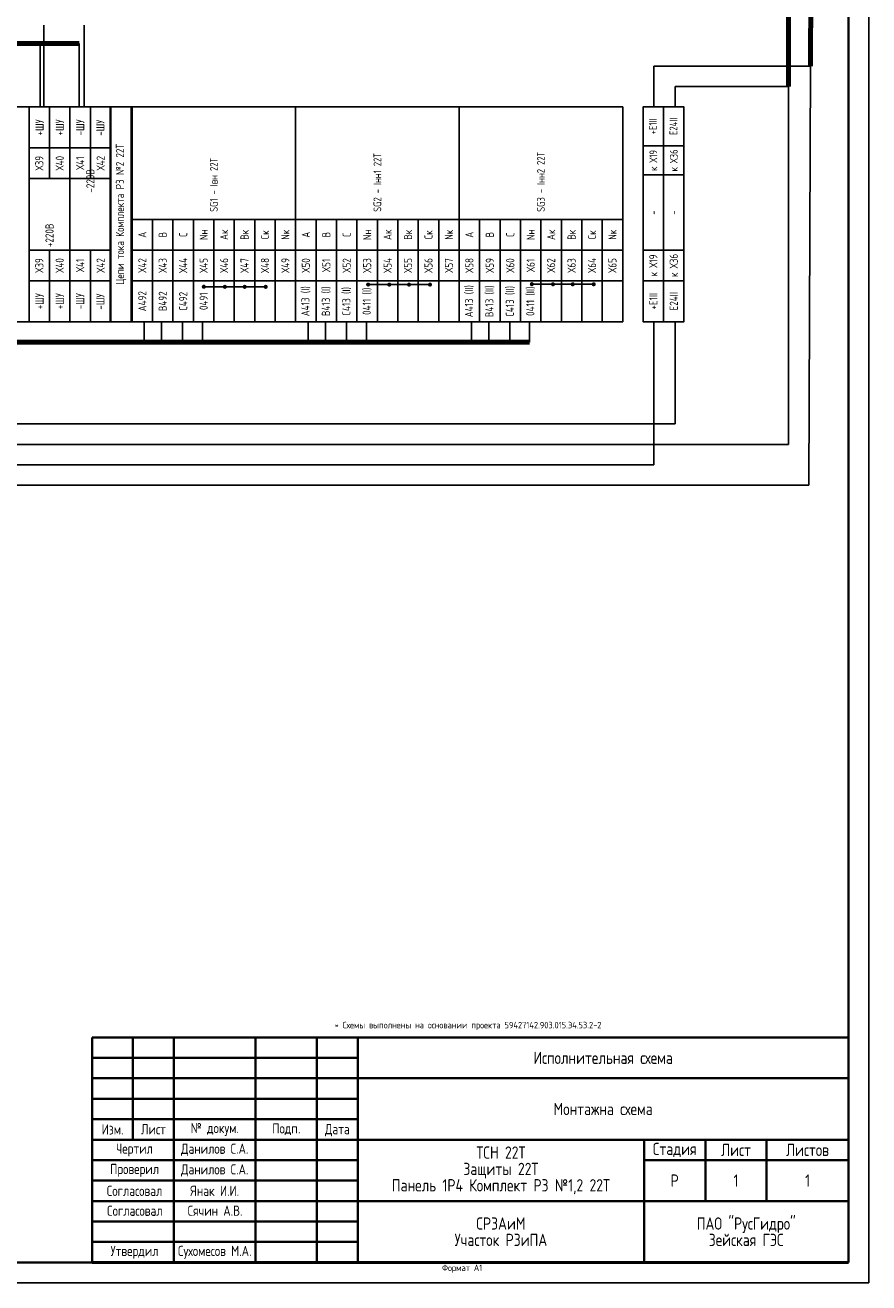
# Model space of a CAD drawing. Header units: millimetres. Extents: x 616 to 6446, y 2590 to 5711.
# Tile 48 of 50: x 5857 to 6064, y 3305 to 3613. Entities that reach past the tile are written whole.
import ezdxf

# ---------------------------------------------------------------- set-up
doc = ezdxf.new("R2010")
doc.units = ezdxf.units.MM
doc.layers.add('основная 0.5', color=7, linetype='Continuous', lineweight=50)
doc.layers.add('тонкая 0.25', color=7, linetype='Continuous', lineweight=25)
doc.styles.add('SIMPLEX', font='GOST.ttf', dxfattribs={"height": 5})

msp = doc.modelspace()

# ---------------------------------------------------------------- linework, layer by layer
at = {"lineweight": -2}
for p, q in [((6063.7, 3305.35), (6063.7, 3899.35)), ((5222.7, 3305.35), (6063.7, 3305.35))]:
    msp.add_line(p, q, dxfattribs=at)
at = {"lineweight": 40}
for p, q in [((6058.7, 3310.35), (6058.7, 3894.35)), ((5873.7, 3345.35), (5938.7, 3345.35)), ((5873.7, 3335.34), (5938.7, 3335.34)), ((5873.7, 3330.34), (5938.7, 3330.34)), ((5873.7, 3325.34), (5938.7, 3325.34)), ((5873.7, 3320.34), (5938.7, 3320.34)), ((5873.7, 3315.34), (5938.7, 3315.34)), ((5242.7, 3310.35), (6058.7, 3310.35))]:
    msp.add_line(p, q, dxfattribs=at)
at = {"lineweight": 80}
for p, q in [((6049.43, 3602.83), (6049.86, 3704.7)), ((6044.01, 3699.7), (6044.01, 3597.83))]:
    msp.add_line(p, q, dxfattribs=at)
for p, q in [((5861.86, 3592.83), (5861.86, 3612.83)), ((5871.74, 3592.83), (5871.74, 3612.83)), ((6011.12, 3592.83), (6011.12, 3602.83)), ((6011.12, 3602.83), (6049.43, 3602.83)), ((6049.43, 3602.83), (6048.99, 3500.33)), ((6016.32, 3592.83), (6016.32, 3597.83)), ((6016.32, 3597.83), (6044.01, 3597.83)), ((6044.01, 3597.83), (6044.01, 3510.33)), ((5858.28, 3540.33), (5858.28, 3550.33)), ((5858.28, 3540.33), (5858.28, 3550.33)), ((5916.16, 3548.85), (5901.03, 3548.87)), ((5956.35, 3549.4), (5941.22, 3549.41)), ((5996.4, 3549.49), (5981.27, 3549.5)), ((6011.12, 3540.33), (6011.12, 3505.33)), ((6016.32, 3540.33), (6016.32, 3515.33)), ((6016.32, 3515.33), (5840.3, 3515.33)), ((5750.86, 3510.33), (6044.01, 3510.33)), ((5755.82, 3505.33), (6011.12, 3505.33)), ((5845.8, 3500.33), (6048.99, 3500.33))]:
    msp.add_line(p, q)
at = {"color": 3, "lineweight": 80}
for p, q in [((5646.13, 3608.33), (5870.51, 3608.33)), ((5511.42, 3535.33), (5980.73, 3535.33))]:
    msp.add_line(p, q, dxfattribs=at)
at = {"color": 3}
for p, q in [((5860.97, 3608.33), (5860.97, 3592.83)), ((5870.51, 3592.83), (5870.51, 3608.33)), ((5886.46, 3540.33), (5886.46, 3535.33)), ((5890.68, 3540.33), (5890.68, 3535.33)), ((5895.81, 3540.33), (5895.81, 3535.33)), ((5900.71, 3540.33), (5900.71, 3535.33)), ((5926.53, 3540.33), (5926.53, 3535.33)), ((5930.76, 3540.33), (5930.76, 3535.33)), ((5935.89, 3540.33), (5935.89, 3535.33)), ((5940.79, 3540.33), (5940.79, 3535.33)), ((5966.48, 3540.33), (5966.48, 3535.33)), ((5970.71, 3540.33), (5970.71, 3535.33)), ((5975.84, 3540.33), (5975.84, 3535.33)), ((5980.73, 3540.33), (5980.73, 3535.33))]:
    msp.add_line(p, q, dxfattribs=at)
for points in [[(5858.28, 3540.33), (5858.28, 3592.83), (5853.28, 3592.83), (5853.28, 3540.33)], [(5863.28, 3592.83), (5863.28, 3582.83), (5858.28, 3582.83), (5858.28, 3592.83)], [(5868.28, 3592.83), (5868.28, 3582.83), (5863.28, 3582.83), (5863.28, 3592.83)], [(5873.28, 3592.83), (5873.28, 3582.83), (5868.28, 3582.83), (5868.28, 3592.83)], [(5878.28, 3592.83), (5878.28, 3582.83), (5873.28, 3582.83), (5873.28, 3592.83)], [(5883.48, 3540.33), (5883.48, 3592.83), (5878.08, 3592.83), (5878.08, 3540.33)], [(5923.48, 3565.33), (5923.48, 3592.83), (5883.48, 3592.83), (5883.48, 3565.33)], [(5963.48, 3565.33), (5963.48, 3592.83), (5923.48, 3592.83), (5923.48, 3565.33)], [(6003.48, 3565.33), (6003.48, 3592.83), (5963.48, 3592.83), (5963.48, 3565.33)], [(6013.48, 3583.33), (6013.48, 3592.83), (6008.48, 3592.83), (6008.48, 3583.33)], [(6018.48, 3583.33), (6018.48, 3592.83), (6013.48, 3592.83), (6013.48, 3583.33)], [(5863.28, 3575.33), (5863.28, 3582.83), (5858.28, 3582.83), (5858.28, 3575.33)], [(5868.28, 3575.33), (5868.28, 3582.83), (5863.28, 3582.83), (5863.28, 3575.33)], [(5873.28, 3575.33), (5873.28, 3582.83), (5868.28, 3582.83), (5868.28, 3575.33)], [(5878.28, 3575.33), (5878.28, 3582.83), (5873.28, 3582.83), (5873.28, 3575.33)], [(6013.48, 3583.33), (6013.48, 3576.2), (6008.48, 3576.2), (6008.48, 3583.33)], [(6018.48, 3583.33), (6018.48, 3576.2), (6013.48, 3576.2), (6013.48, 3583.33)], [(6013.48, 3576.2), (6013.48, 3557.83), (6008.48, 3557.83), (6008.48, 3576.2)], [(6018.48, 3576.2), (6018.48, 3557.83), (6013.48, 3557.83), (6013.48, 3576.2)], [(5868.28, 3557.83), (5868.28, 3575.33), (5858.28, 3575.33), (5858.28, 3557.83)], [(5878.28, 3575.33), (5878.28, 3557.83), (5868.28, 3557.83), (5868.28, 3575.33)], [(5888.48, 3557.83), (5888.48, 3565.33), (5883.48, 3565.33), (5883.48, 3557.83)], [(5893.48, 3557.83), (5893.48, 3565.33), (5888.48, 3565.33), (5888.48, 3557.83)], [(5898.48, 3557.83), (5898.48, 3565.33), (5893.48, 3565.33), (5893.48, 3557.83)], [(5903.48, 3557.83), (5903.48, 3565.33), (5898.48, 3565.33), (5898.48, 3557.83)], [(5908.48, 3557.83), (5908.48, 3565.33), (5903.48, 3565.33), (5903.48, 3557.83)], [(5913.48, 3557.83), (5913.48, 3565.33), (5908.48, 3565.33), (5908.48, 3557.83)], [(5918.48, 3557.83), (5918.48, 3565.33), (5913.48, 3565.33), (5913.48, 3557.83)], [(5923.48, 3557.83), (5923.48, 3565.33), (5918.48, 3565.33), (5918.48, 3557.83)], [(5928.48, 3557.83), (5928.48, 3565.33), (5923.48, 3565.33), (5923.48, 3557.83)], [(5933.48, 3557.83), (5933.48, 3565.33), (5928.48, 3565.33), (5928.48, 3557.83)], [(5938.48, 3557.83), (5938.48, 3565.33), (5933.48, 3565.33), (5933.48, 3557.83)], [(5943.48, 3557.83), (5943.48, 3565.33), (5938.48, 3565.33), (5938.48, 3557.83)], [(5948.48, 3557.83), (5948.48, 3565.33), (5943.48, 3565.33), (5943.48, 3557.83)], [(5953.48, 3557.83), (5953.48, 3565.33), (5948.48, 3565.33), (5948.48, 3557.83)], [(5958.48, 3557.83), (5958.48, 3565.33), (5953.48, 3565.33), (5953.48, 3557.83)], [(5963.48, 3557.83), (5963.48, 3565.33), (5958.48, 3565.33), (5958.48, 3557.83)], [(5968.48, 3557.83), (5968.48, 3565.33), (5963.48, 3565.33), (5963.48, 3557.83)], [(5973.48, 3557.83), (5973.48, 3565.33), (5968.48, 3565.33), (5968.48, 3557.83)], [(5978.48, 3557.83), (5978.48, 3565.33), (5973.48, 3565.33), (5973.48, 3557.83)], [(5983.48, 3557.83), (5983.48, 3565.33), (5978.48, 3565.33), (5978.48, 3557.83)], [(5988.48, 3557.83), (5988.48, 3565.33), (5983.48, 3565.33), (5983.48, 3557.83)], [(5993.48, 3557.83), (5993.48, 3565.33), (5988.48, 3565.33), (5988.48, 3557.83)], [(5998.48, 3557.83), (5998.48, 3565.33), (5993.48, 3565.33), (5993.48, 3557.83)], [(6003.48, 3557.83), (6003.48, 3565.33), (5998.48, 3565.33), (5998.48, 3557.83)], [(5863.28, 3550.33), (5863.28, 3557.83), (5858.28, 3557.83), (5858.28, 3550.33)], [(5868.28, 3550.33), (5868.28, 3557.83), (5863.28, 3557.83), (5863.28, 3550.33)], [(5873.28, 3550.33), (5873.28, 3557.83), (5868.28, 3557.83), (5868.28, 3550.33)], [(5878.28, 3550.33), (5878.28, 3557.83), (5873.28, 3557.83), (5873.28, 3550.33)], [(5888.48, 3550.33), (5888.48, 3557.83), (5883.48, 3557.83), (5883.48, 3550.33)], [(5893.48, 3550.33), (5893.48, 3557.83), (5888.48, 3557.83), (5888.48, 3550.33)], [(5898.48, 3550.33), (5898.48, 3557.83), (5893.48, 3557.83), (5893.48, 3550.33)], [(5903.48, 3550.33), (5903.48, 3557.83), (5898.48, 3557.83), (5898.48, 3550.33)], [(5908.48, 3550.33), (5908.48, 3557.83), (5903.48, 3557.83), (5903.48, 3550.33)], [(5913.48, 3550.33), (5913.48, 3557.83), (5908.48, 3557.83), (5908.48, 3550.33)], [(5918.48, 3550.33), (5918.48, 3557.83), (5913.48, 3557.83), (5913.48, 3550.33)], [(5923.48, 3550.33), (5923.48, 3557.83), (5918.48, 3557.83), (5918.48, 3550.33)], [(5928.48, 3550.33), (5928.48, 3557.83), (5923.48, 3557.83), (5923.48, 3550.33)], [(5933.48, 3550.33), (5933.48, 3557.83), (5928.48, 3557.83), (5928.48, 3550.33)], [(5938.48, 3550.33), (5938.48, 3557.83), (5933.48, 3557.83), (5933.48, 3550.33)], [(5943.48, 3550.33), (5943.48, 3557.83), (5938.48, 3557.83), (5938.48, 3550.33)], [(5948.48, 3550.33), (5948.48, 3557.83), (5943.48, 3557.83), (5943.48, 3550.33)], [(5953.48, 3550.33), (5953.48, 3557.83), (5948.48, 3557.83), (5948.48, 3550.33)], [(5958.48, 3550.33), (5958.48, 3557.83), (5953.48, 3557.83), (5953.48, 3550.33)], [(5963.48, 3550.33), (5963.48, 3557.83), (5958.48, 3557.83), (5958.48, 3550.33)], [(5968.48, 3550.33), (5968.48, 3557.83), (5963.48, 3557.83), (5963.48, 3550.33)], [(5973.48, 3550.33), (5973.48, 3557.83), (5968.48, 3557.83), (5968.48, 3550.33)], [(5978.48, 3550.33), (5978.48, 3557.83), (5973.48, 3557.83), (5973.48, 3550.33)], [(5983.48, 3550.33), (5983.48, 3557.83), (5978.48, 3557.83), (5978.48, 3550.33)], [(5988.48, 3550.33), (5988.48, 3557.83), (5983.48, 3557.83), (5983.48, 3550.33)], [(5993.48, 3550.33), (5993.48, 3557.83), (5988.48, 3557.83), (5988.48, 3550.33)], [(5998.48, 3550.33), (5998.48, 3557.83), (5993.48, 3557.83), (5993.48, 3550.33)], [(6003.48, 3550.33), (6003.48, 3557.83), (5998.48, 3557.83), (5998.48, 3550.33)], [(6013.48, 3550.33), (6013.48, 3557.83), (6008.48, 3557.83), (6008.48, 3550.33)], [(6018.48, 3550.33), (6018.48, 3557.83), (6013.48, 3557.83), (6013.48, 3550.33)], [(5863.28, 3550.33), (5863.28, 3540.33), (5858.28, 3540.33), (5858.28, 3550.33)], [(5868.28, 3550.33), (5868.28, 3540.33), (5863.28, 3540.33), (5863.28, 3550.33)], [(5873.28, 3550.33), (5873.28, 3540.33), (5868.28, 3540.33), (5868.28, 3550.33)], [(5878.28, 3550.33), (5878.28, 3540.33), (5873.28, 3540.33), (5873.28, 3550.33)], [(5888.48, 3550.33), (5888.48, 3540.33), (5883.48, 3540.33), (5883.48, 3550.33)], [(5893.48, 3550.33), (5893.48, 3540.33), (5888.48, 3540.33), (5888.48, 3550.33)], [(5898.48, 3550.33), (5898.48, 3540.33), (5893.48, 3540.33), (5893.48, 3550.33)], [(5903.48, 3550.33), (5903.48, 3540.33), (5898.48, 3540.33), (5898.48, 3550.33)], [(5908.48, 3550.33), (5908.48, 3540.33), (5903.48, 3540.33), (5903.48, 3550.33)], [(5913.48, 3550.33), (5913.48, 3540.33), (5908.48, 3540.33), (5908.48, 3550.33)], [(5918.48, 3550.33), (5918.48, 3540.33), (5913.48, 3540.33), (5913.48, 3550.33)], [(5923.48, 3550.33), (5923.48, 3540.33), (5918.48, 3540.33), (5918.48, 3550.33)], [(5928.48, 3550.33), (5928.48, 3540.33), (5923.48, 3540.33), (5923.48, 3550.33)], [(5933.48, 3550.33), (5933.48, 3540.33), (5928.48, 3540.33), (5928.48, 3550.33)], [(5938.48, 3550.33), (5938.48, 3540.33), (5933.48, 3540.33), (5933.48, 3550.33)], [(5943.48, 3550.33), (5943.48, 3540.33), (5938.48, 3540.33), (5938.48, 3550.33)], [(5948.48, 3550.33), (5948.48, 3540.33), (5943.48, 3540.33), (5943.48, 3550.33)], [(5953.48, 3550.33), (5953.48, 3540.33), (5948.48, 3540.33), (5948.48, 3550.33)], [(5958.48, 3550.33), (5958.48, 3540.33), (5953.48, 3540.33), (5953.48, 3550.33)], [(5963.48, 3550.33), (5963.48, 3540.33), (5958.48, 3540.33), (5958.48, 3550.33)], [(5968.48, 3550.33), (5968.48, 3540.33), (5963.48, 3540.33), (5963.48, 3550.33)], [(5973.48, 3550.33), (5973.48, 3540.33), (5968.48, 3540.33), (5968.48, 3550.33)], [(5978.48, 3550.33), (5978.48, 3540.33), (5973.48, 3540.33), (5973.48, 3550.33)], [(5983.48, 3550.33), (5983.48, 3540.33), (5978.48, 3540.33), (5978.48, 3550.33)], [(5988.48, 3550.33), (5988.48, 3540.33), (5983.48, 3540.33), (5983.48, 3550.33)], [(5993.48, 3550.33), (5993.48, 3540.33), (5988.48, 3540.33), (5988.48, 3550.33)], [(5998.48, 3550.33), (5998.48, 3540.33), (5993.48, 3540.33), (5993.48, 3550.33)], [(6003.48, 3550.33), (6003.48, 3540.33), (5998.48, 3540.33), (5998.48, 3550.33)], [(6013.48, 3550.33), (6013.48, 3540.33), (6008.48, 3540.33), (6008.48, 3550.33)], [(6018.48, 3550.33), (6018.48, 3540.33), (6013.48, 3540.33), (6013.48, 3550.33)]]:
    msp.add_lwpolyline(points, close=True)
at = {"const_width": 0.4}
for points in [[(5858.28, 3540.33), (5858.28, 3592.83)], [(5858.28, 3592.83), (5858.28, 3540.33)], [(5878.08, 3540.33), (5878.08, 3592.83)], [(5878.08, 3540.33), (5878.08, 3592.83)], [(5878.08, 3540.33), (5878.08, 3592.83)], [(5883.28, 3592.83), (5883.28, 3540.33)]]:
    msp.add_lwpolyline(points, dxfattribs=at)
at = {"const_width": 0.45}
for points in [[(5900.75, 3548.87, 1), (5901.3, 3548.87, 1)], [(5905.92, 3548.85, 1), (5906.47, 3548.85, 1)], [(5910.75, 3548.85, 1), (5911.3, 3548.85, 1)], [(5915.89, 3548.85, 1), (5916.44, 3548.85, 1)], [(5940.94, 3549.41, 1), (5941.49, 3549.41, 1)], [(5946.11, 3549.4, 1), (5946.66, 3549.4, 1)], [(5950.94, 3549.4, 1), (5951.49, 3549.4, 1)], [(5956.07, 3549.4, 1), (5956.62, 3549.4, 1)], [(5980.99, 3549.5, 1), (5981.54, 3549.5, 1)], [(5986.16, 3549.49, 1), (5986.71, 3549.49, 1)], [(5990.99, 3549.49, 1), (5991.54, 3549.49, 1)], [(5996.12, 3549.49, 1), (5996.67, 3549.49, 1)]]:
    msp.add_lwpolyline(points, format="xyb", close=True, dxfattribs=at)
at = {"layer": 'основная 0.5', "lineweight": 40}
for p, q in [((5873.7, 3365.35), (6058.7, 3365.35)), ((5873.7, 3365.35), (5873.7, 3310.35)), ((5883.7, 3340.35), (5883.7, 3365.35)), ((5893.7, 3310.35), (5893.7, 3365.35)), ((5913.7, 3310.35), (5913.7, 3365.35)), ((5928.7, 3310.35), (5928.7, 3365.35)), ((5938.7, 3310.35), (5938.7, 3365.35)), ((5938.7, 3355.35), (6058.7, 3355.35)), ((5873.7, 3345.35), (5938.7, 3345.35)), ((5873.7, 3340.35), (6058.7, 3340.35)), ((6008.7, 3310.35), (6008.7, 3340.35)), ((6023.7, 3325.35), (6023.7, 3340.35)), ((6038.7, 3325.35), (6038.7, 3340.35)), ((6008.7, 3335.35), (6058.7, 3335.35)), ((5938.7, 3325.35), (6058.7, 3325.35))]:
    msp.add_line(p, q, dxfattribs=at)
at = {"layer": 'основная 0.5', "color": 0}
msp.add_line((5873.7, 3310.35), (6058.7, 3310.35), dxfattribs=at)
at = {"layer": 'тонкая 0.25', "lineweight": 40}
for p, q in [((5873.7, 3360.35), (5938.7, 3360.35)), ((5873.7, 3355.35), (5938.7, 3355.35)), ((5873.7, 3355.35), (5938.7, 3355.35)), ((5938.7, 3350.35), (5873.7, 3350.35))]:
    msp.add_line(p, q, dxfattribs=at)

# ---------------------------------------------------------------- texts
at = {"rotation": 90, "style": 'SIMPLEX'}
for s, insert, char_height, width, attachment_point in [('+ШУ', (5860.84, 3587.83), 2, 10, 5), ('+ШУ', (5865.78, 3587.83), 2, 10, 5), ('-ШУ', (5870.78, 3587.83), 2, 10, 5), ('-ШУ', (5875.7, 3587.74), 2, 10, 5), ('+E1II', (6010.89, 3588.08), 1.9, 9.5, 5), ('E24II', (6015.89, 3588.08), 1.9, 9.5, 5), ('Цепи тока Комплекта РЗ №2 22Т', (5880.78, 3566.58), 2, 52.5, 5), ('SG1 - Iвн 22Т', (5903.48, 3567.19), 1.9, 25.6323, 4), ('SG2 - Iнн1 22Т', (5943.48, 3567.19), 1.9, 25.6323, 4), ('SG3 - Iнн2 22Т', (5983.48, 3567.19), 1.9, 25.6323, 4), ('к Х19', (6010.98, 3579.76), 1.9, 7.125, 5), ('к Х36', (6015.98, 3579.76), 1.9, 7.125, 5), ('Х39{\\fArial|b0|i0|c204|p34; }', (5860.78, 3579.08), 2, 7.5, 5), ('Х40', (5865.78, 3579.08), 2, 7.5, 5), ('Х41', (5870.78, 3579.08), 2, 7.5, 5), ('Х42{\\fArial|b0|i0|c204|p34; }', (5875.78, 3579.08), 2, 7.5, 5), ('-220В', (5873.28, 3574.75), 2, 32.6018, 5), ('-', (6010.98, 3567.01), 1.9, 18.375, 5), ('-', (6015.98, 3567.01), 1.9, 18.375, 5), ('+220В', (5863.28, 3558.57), 2, 34.2592, 4), ('А', (5885.98, 3561.58), 2, 7.5, 5), ('В', (5890.98, 3561.58), 2, 7.5, 5), ('С', (5895.98, 3561.58), 2, 7.5, 5), ('Nн', (5900.98, 3561.58), 2, 7.5, 5), ('Ак', (5905.98, 3561.58), 2, 7.5, 5), ('Вк', (5910.98, 3561.58), 2, 7.5, 5), ('Ск', (5915.98, 3561.58), 2, 7.5, 5), ('Nк', (5920.98, 3561.58), 2, 7.5, 5), ('А', (5925.98, 3561.58), 2, 7.5, 5), ('В', (5930.98, 3561.58), 2, 7.5, 5), ('С', (5935.98, 3561.58), 2, 7.5, 5), ('Nн', (5940.98, 3561.58), 2, 7.5, 5), ('Ак', (5945.98, 3561.58), 2, 7.5, 5), ('Вк', (5950.98, 3561.58), 2, 7.5, 5), ('Ск', (5955.98, 3561.58), 2, 7.5, 5), ('Nк', (5960.98, 3561.58), 2, 7.5, 5), ('А', (5965.98, 3561.58), 2, 7.5, 5), ('В', (5970.98, 3561.58), 2, 7.5, 5), ('С', (5975.98, 3561.58), 2, 7.5, 5), ('Nн', (5980.98, 3561.58), 2, 7.5, 5), ('Ак', (5985.98, 3561.58), 2, 7.5, 5), ('Вк', (5990.98, 3561.58), 2, 7.5, 5), ('Ск', (5995.98, 3561.58), 2, 7.5, 5), ('Nк', (6000.98, 3561.58), 2, 7.5, 5), ('Х39{\\fArial|b0|i0|c204|p34; }', (5860.78, 3554.08), 2, 7.5, 5), ('Х40', (5865.78, 3554.08), 2, 7.5, 5), ('Х41', (5870.78, 3554.08), 2, 7.5, 5), ('Х42{\\fArial|b0|i0|c204|p34; }', (5875.78, 3554.08), 2, 7.5, 5), ('Х42', (5885.98, 3554.08), 2, 7.5, 5), ('Х43', (5890.98, 3554.08), 2, 7.5, 5), ('Х44', (5895.98, 3554.08), 2, 7.5, 5), ('Х45', (5900.98, 3554.08), 2, 7.5, 5), ('Х46', (5905.98, 3554.08), 2, 7.5, 5), ('Х47', (5910.98, 3554.08), 2, 7.5, 5), ('Х48', (5915.98, 3554.08), 2, 7.5, 5), ('Х49', (5920.98, 3554.08), 2, 7.5, 5), ('Х50', (5925.98, 3554.08), 2, 7.5, 5), ('Х51', (5930.98, 3554.08), 2, 7.5, 5), ('Х52', (5935.98, 3554.08), 2, 7.5, 5), ('Х53', (5940.98, 3554.08), 2, 7.5, 5), ('Х54', (5945.98, 3554.08), 2, 7.5, 5), ('Х55', (5950.98, 3554.08), 2, 7.5, 5), ('Х56', (5955.98, 3554.08), 2, 7.5, 5), ('Х57', (5960.98, 3554.08), 2, 7.5, 5), ('Х58', (5965.98, 3554.08), 2, 7.5, 5), ('Х59', (5970.98, 3554.08), 2, 7.5, 5), ('Х60', (5975.98, 3554.08), 2, 7.5, 5), ('Х61', (5980.98, 3554.08), 2, 7.5, 5), ('Х62', (5985.98, 3554.08), 2, 7.5, 5), ('Х63', (5990.98, 3554.08), 2, 7.5, 5), ('Х64', (5995.98, 3554.08), 2, 7.5, 5), ('Х65', (6000.98, 3554.08), 2, 7.5, 5), ('к Х19', (6010.98, 3554.08), 2, 7.5, 5), ('к Х36', (6015.98, 3554.08), 2, 7.5, 5), ('В492', (5890.98, 3545.33), 2, 10, 5), ('С492', (5895.98, 3545.33), 2, 10, 5), ('А413 (I)', (5925.98, 3545.33), 2, 10, 5), ('В413 (I)', (5930.98, 3545.33), 2, 10, 5), ('С413 (I)', (5935.98, 3545.33), 2, 10, 5), ('0411 (I)', (5940.98, 3545.33), 2, 10, 5), ('В413 (II)', (5970.98, 3545.33), 2, 10, 5), ('С413 (II)', (5975.98, 3545.33), 2, 10, 5), ('+ШУ', (5860.84, 3545.33), 2, 10, 5), ('+ШУ', (5865.78, 3545.33), 2, 10, 5), ('-ШУ', (5870.78, 3545.33), 2, 10, 5), ('-ШУ', (5875.7, 3545.24), 2, 10, 5), ('А492', (5885.98, 3545.33), 2, 10, 5), ('0491', (5900.98, 3545.33), 2, 10, 5), ('А413 (II)', (5965.98, 3545.33), 2, 10, 5), ('0411 (II)', (5980.98, 3545.33), 2, 10, 5), ('+E1II', (6010.98, 3545.33), 2, 10, 5), ('E24II', (6015.98, 3545.33), 2, 10, 5)]:
    msp.add_mtext(s, dxfattribs=dict(at, insert=insert, char_height=char_height, width=width, attachment_point=attachment_point))
at = {"lineweight": 35, "attachment_point": 5, "line_spacing_factor": 0.8, "style": 'SIMPLEX'}
for s, insert, char_height, width in [('\\pi-4.8,l6.4,t6.4;*^IСхемы выполнены на основании проекта 59427142.903.015.Э4.53.2-2', (5964.85, 3368.14), 1.6, 185), ('Исполнительная схема', (5998.7, 3360.36), 3, 120), ('\\pt36;Монтажна схема', (5998.7, 3347.85), 3, 120), ('Стадия', (6016.2, 3337.85), 3, 15), ('Лист', (6031.2, 3337.85), 3, 15), ('Листов', (6048.7, 3337.85), 3, 20), ('ТСН 22Т\\PЗащиты 22Т \\PПанель 1Р4 Комплект РЗ №1,2 22Т', (5973.7, 3332.85), 3, 70), ('Р', (6016.2, 3330.35), 3, 15), ('1', (6031.2, 3330.35), 3, 15), ('1', (6048.7, 3330.35), 3, 20), ('СРЗАиМ\\PУчасток РЗиПА', (5973.7, 3317.85), 3, 70), ('ПАО "РусГидро"  \\PЗейская ГЭС', (6033.7, 3317.85), 3, 50)]:
    msp.add_mtext(s, dxfattribs=dict(at, insert=insert, char_height=char_height, width=width))
at = {"char_height": 2.5, "attachment_point": 5, "line_spacing_factor": 0.8, "style": 'SIMPLEX'}
for s, insert, width in [('Изм.', (5878.7, 3342.85), 10), ('Лист', (5888.7, 3342.9), 10), ('№ докум.', (5903.7, 3342.85), 20), ('Подп{\\fGENISO|b0|i1|c204|p2;.}', (5921.2, 3342.91), 15), ('Дата', (5933.7, 3342.67), 10), ('Чертил', (5884.08, 3337.84), 19.2416), ('Данилов С.А.', (5903.7, 3337.88), 20), ('Проверил', (5884.08, 3332.84), 19.2416), ('Данилов С.А.', (5903.7, 3332.84), 20), ('Согласовал', (5884.08, 3327.84), 19.2416), ('Янак И.И.', (5903.7, 3327.84), 20), ('Согласовал', (5884.15, 3322.98), 19.2416), ('Сячин А.В.', (5903.77, 3322.98), 20), ('Сухомесов М.А.', (5903.7, 3312.81), 20), ('Утвердил', (5884.08, 3312.81), 19.2416)]:
    msp.add_mtext(s, dxfattribs=dict(at, insert=insert, width=width))
at = {"lineweight": 30, "insert": (5959.3, 3309.82), "char_height": 1.6, "attachment_point": 1, "style": 'SIMPLEX'}
msp.add_mtext_dynamic_manual_height_columns('Формат А1', width=45.8537, gutter_width=12.5, heights=[0], dxfattribs=at)

doc.saveas('drawing.dxf')
